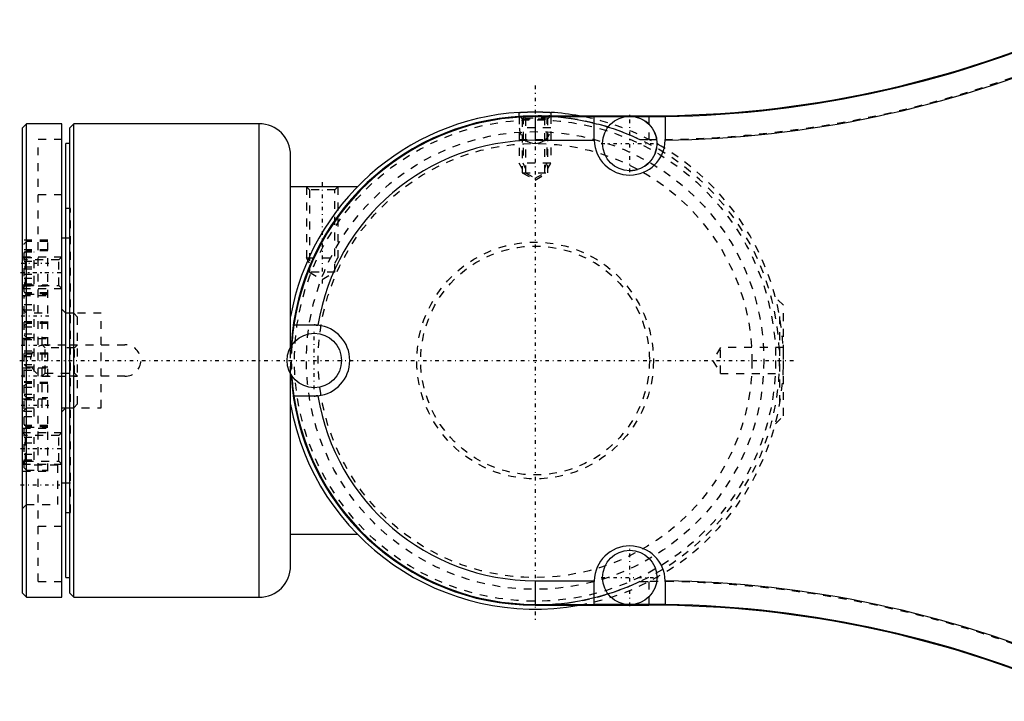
# Model space of a CAD drawing. Extents: x -415 to 216, y -1 to 641.
# Tile 4 of 9: x -415 to -291, y 527 to 613. Entities that reach past the tile are written whole.
import ezdxf

# ---------------------------------------------------------------- set-up
doc = ezdxf.new("R2010")
doc.units = 0
doc.linetypes.add('CENTER', pattern=[1.5, 0.45, -0.5, 0.05, -0.5])
doc.linetypes.add('DASHED', pattern=[2, 1, -1])
for name, color, linetype in [('AM_0', 7, 'CONTINUOUS'), ('AM_3', 7, 'DASHED'), ('AM_7', 7, 'CENTER')]:
    doc.layers.add(name, color=color, linetype=linetype)

msp = doc.modelspace()

# ---------------------------------------------------------------- linework, layer by layer
at = {"layer": 'AM_0', "color": 7, "linetype": 'CONTINUOUS'}
for p, q in [((-352, 600.94), (-352, 601.44)), ((-350, 601), (-350, 597.9)), ((-350, 601), (-335.57, 601)), ((-350, 600.9), (-342.5, 600.9)), ((-348, 601.44), (-348, 601)), ((-342.5, 597.9), (-342.5, 600.91)), ((-342.5, 600.91), (-338.54, 600.91)), ((-337.46, 600.91), (-335.57, 600.91)), ((-335.57, 600.91), (-335.57, 601)), ((-333.5, 600.92), (-333.5, 597.92)), ((-414.5, 600), (-415, 599.5)), ((-415, 540.5), (-415, 599.5)), ((-410, 600), (-414.5, 600)), ((-414.5, 540), (-414.5, 600)), ((-410, 540), (-410, 600)), ((-408.5, 600), (-409, 599.5)), ((-409, 540.5), (-409, 599.5)), ((-385, 600), (-408.5, 600)), ((-408.5, 540), (-408.5, 600)), ((-385, 540), (-385, 600)), ((-409, 597.5), (-409.5, 597.5)), ((-409.5, 542.5), (-409.5, 597.5)), ((-350, 597.9), (-342.5, 597.9)), ((-381, 571.71), (-381, 596)), ((-372.54, 592), (-381, 592)), ((-409.5, 585.5), (-410, 585.5)), ((-380.58, 574.5), (-378, 574.5)), ((-381, 544), (-381, 568.29)), ((-378, 565.5), (-380.58, 565.5)), ((-410, 563.5), (-409.5, 564)), ((-410, 554.5), (-409.5, 554.5)), ((-381, 548), (-372.54, 548)), ((-409.5, 542.5), (-409, 542.5)), ((-350, 542.1), (-350, 539)), ((-350, 542.1), (-342.5, 542.1)), ((-342.5, 539.09), (-342.5, 542.1)), ((-333.5, 542.08), (-333.5, 539.08)), ((-415, 540.5), (-414.5, 540)), ((-414.5, 540), (-410, 540)), ((-409, 540.5), (-408.5, 540)), ((-408.5, 540), (-385, 540)), ((-350, 539.1), (-342.5, 539.1)), ((-350, 539), (-335.57, 539)), ((-338.54, 539.09), (-342.5, 539.09)), ((-335.57, 539.09), (-337.46, 539.09)), ((-335.57, 539), (-335.57, 539.09))]:
    msp.add_line(p, q, dxfattribs=at)
for points in [[(-352, 601.44, 0), (-352, 601.44, 0), (-352, 601.44, 0), (-352, 601.44, 0), (-351.99, 601.44, 0), (-351.99, 601.44, 0), (-351.98, 601.44, 0), (-351.98, 601.44, 0), (-351.97, 601.44, 0), (-351.95, 601.44, 0), (-351.94, 601.44, 0), (-351.93, 601.44, 0), (-351.93, 601.44, 0), (-351.91, 601.44, 0), (-351.89, 601.44, 0), (-351.87, 601.44, 0), (-351.85, 601.45, 0), (-351.82, 601.45, 0), (-351.81, 601.45, 0), (-351.8, 601.45, 0), (-351.77, 601.45, 0), (-351.74, 601.45, 0), (-351.73, 601.45, 0), (-351.71, 601.45, 0), (-351.68, 601.45, 0), (-351.65, 601.46, 0), (-351.63, 601.46, 0), (-351.62, 601.46, 0), (-351.58, 601.46, 0), (-351.55, 601.46, 0), (-351.51, 601.46, 0), (-351.47, 601.47, 0), (-351.43, 601.47, 0), (-351.41, 601.47, 0), (-351.39, 601.47, 0), (-351.35, 601.47, 0), (-351.31, 601.47, 0), (-351.27, 601.47, 0), (-351.22, 601.48, 0), (-351.18, 601.48, 0), (-351.15, 601.48, 0), (-351.13, 601.48, 0), (-351.08, 601.48, 0), (-351.03, 601.48, 0), (-350.98, 601.48, 0), (-350.93, 601.49, 0), (-350.87, 601.49, 0), (-350.85, 601.49, 0), (-350.82, 601.49, 0), (-350.77, 601.49, 0), (-350.71, 601.49, 0), (-350.65, 601.49, 0), (-350.6, 601.49, 0), (-350.54, 601.5, 0), (-350.51, 601.5, 0), (-350.48, 601.5, 0), (-350.43, 601.5, 0), (-350.37, 601.5, 0), (-350.31, 601.5, 0), (-350.26, 601.5, 0), (-350.2, 601.5, 0), (-350.17, 601.5, 0), (-350.14, 601.5, 0), (-350.08, 601.5, 0), (-350.03, 601.5, 0), (-350, 601.5, 0), (-349.97, 601.5, 0), (-349.92, 601.5, 0), (-349.86, 601.5, 0), (-349.83, 601.5, 0), (-349.8, 601.5, 0), (-349.74, 601.5, 0), (-349.69, 601.5, 0), (-349.63, 601.5, 0), (-349.57, 601.5, 0), (-349.52, 601.5, 0), (-349.49, 601.5, 0), (-349.46, 601.5, 0), (-349.4, 601.49, 0), (-349.35, 601.49, 0), (-349.29, 601.49, 0), (-349.23, 601.49, 0), (-349.18, 601.49, 0), (-349.15, 601.49, 0), (-349.13, 601.49, 0), (-349.07, 601.49, 0), (-349.02, 601.48, 0), (-348.97, 601.48, 0), (-348.92, 601.48, 0), (-348.87, 601.48, 0), (-348.85, 601.48, 0), (-348.82, 601.48, 0), (-348.78, 601.48, 0), (-348.73, 601.47, 0), (-348.69, 601.47, 0), (-348.65, 601.47, 0), (-348.61, 601.47, 0), (-348.59, 601.47, 0), (-348.57, 601.47, 0), (-348.53, 601.47, 0), (-348.49, 601.46, 0), (-348.45, 601.46, 0), (-348.42, 601.46, 0), (-348.38, 601.46, 0), (-348.37, 601.46, 0), (-348.35, 601.46, 0), (-348.32, 601.45, 0), (-348.29, 601.45, 0), (-348.27, 601.45, 0), (-348.26, 601.45, 0), (-348.23, 601.45, 0), (-348.2, 601.45, 0), (-348.19, 601.45, 0), (-348.18, 601.45, 0), (-348.15, 601.45, 0), (-348.13, 601.44, 0), (-348.11, 601.44, 0), (-348.09, 601.44, 0), (-348.07, 601.44, 0), (-348.07, 601.44, 0), (-348.06, 601.44, 0), (-348.05, 601.44, 0), (-348.03, 601.44, 0), (-348.02, 601.44, 0), (-348.02, 601.44, 0), (-348.01, 601.44, 0), (-348.01, 601.44, 0), (-348, 601.44, 0), (-348, 601.44, 0), (-348, 601.44, 0), (-348, 601.44, 0)], [(-351.47, 600.97, 0), (-351.47, 600.97, 0), (-351.47, 600.97, 0), (-351.46, 600.97, 0), (-351.46, 600.97, 0), (-351.46, 600.97, 0), (-351.46, 600.97, 0), (-351.46, 600.97, 0), (-351.46, 600.97, 0), (-351.46, 600.97, 0), (-351.45, 600.97, 0), (-351.45, 600.97, 0), (-351.45, 600.97, 0), (-351.45, 600.97, 0), (-351.45, 600.97, 0), (-351.44, 600.97, 0), (-351.44, 600.97, 0), (-351.43, 600.97, 0), (-351.43, 600.97, 0), (-351.43, 600.97, 0), (-351.43, 600.97, 0), (-351.42, 600.97, 0), (-351.42, 600.97, 0), (-351.41, 600.97, 0), (-351.41, 600.97, 0), (-351.4, 600.97, 0), (-351.4, 600.97, 0), (-351.4, 600.97, 0), (-351.39, 600.97, 0), (-351.38, 600.97, 0), (-351.38, 600.97, 0), (-351.37, 600.97, 0), (-351.36, 600.97, 0), (-351.36, 600.97, 0), (-351.35, 600.97, 0), (-351.34, 600.97, 0), (-351.33, 600.97, 0), (-351.33, 600.97, 0), (-351.32, 600.97, 0), (-351.31, 600.97, 0), (-351.3, 600.97, 0), (-351.3, 600.97, 0), (-351.29, 600.97, 0), (-351.28, 600.97, 0), (-351.27, 600.97, 0), (-351.25, 600.97, 0), (-351.24, 600.98, 0), (-351.24, 600.98, 0), (-351.23, 600.98, 0), (-351.22, 600.98, 0), (-351.21, 600.98, 0), (-351.2, 600.98, 0), (-351.18, 600.98, 0), (-351.17, 600.98, 0), (-351.16, 600.98, 0), (-351.16, 600.98, 0), (-351.14, 600.98, 0), (-351.13, 600.98, 0), (-351.12, 600.98, 0), (-351.1, 600.98, 0), (-351.09, 600.98, 0), (-351.08, 600.98, 0), (-351.08, 600.98, 0), (-351.06, 600.98, 0), (-351.05, 600.98, 0), (-351.04, 600.98, 0), (-351.03, 600.98, 0), (-351.02, 600.98, 0), (-351, 600.98, 0), (-351, 600.98, 0), (-350.99, 600.98, 0), (-350.97, 600.98, 0), (-350.96, 600.99, 0), (-350.94, 600.99, 0), (-350.93, 600.99, 0), (-350.91, 600.99, 0), (-350.9, 600.99, 0), (-350.89, 600.99, 0), (-350.88, 600.99, 0), (-350.86, 600.99, 0), (-350.84, 600.99, 0), (-350.82, 600.99, 0), (-350.81, 600.99, 0), (-350.8, 600.99, 0), (-350.79, 600.99, 0), (-350.77, 600.99, 0), (-350.75, 600.99, 0), (-350.73, 600.99, 0), (-350.71, 600.99, 0), (-350.69, 600.99, 0), (-350.68, 600.99, 0), (-350.67, 600.99, 0), (-350.65, 600.99, 0), (-350.64, 600.99, 0), (-350.62, 600.99, 0), (-350.6, 600.99, 0), (-350.58, 600.99, 0), (-350.57, 600.99, 0), (-350.56, 601, 0), (-350.54, 601, 0), (-350.51, 601, 0), (-350.49, 601, 0), (-350.47, 601, 0), (-350.45, 601, 0), (-350.44, 601, 0), (-350.43, 601, 0), (-350.41, 601, 0), (-350.39, 601, 0), (-350.38, 601, 0), (-350.37, 601, 0), (-350.35, 601, 0), (-350.33, 601, 0), (-350.32, 601, 0), (-350.31, 601, 0), (-350.28, 601, 0), (-350.26, 601, 0), (-350.24, 601, 0), (-350.22, 601, 0), (-350.2, 601, 0), (-350.19, 601, 0), (-350.18, 601, 0), (-350.16, 601, 0), (-350.14, 601, 0), (-350.12, 601, 0), (-350.09, 601, 0), (-350.07, 601, 0), (-350.06, 601, 0), (-350.05, 601, 0), (-350.03, 601, 0), (-350.01, 601, 0), (-350, 601, 0)], [(-378, 574.5, 0), (-377.92, 574.5, 0), (-377.77, 574.49, 0), (-377.62, 574.48, 0), (-377.54, 574.48, 0)], [(-377.54, 565.52, 0), (-377.62, 565.52, 0), (-377.77, 565.51, 0), (-377.92, 565.5, 0), (-378, 565.5, 0)]]:
    msp.add_polyline3d(points, dxfattribs=at)
for centre in [(-338, 597.5), (-378, 570), (-338, 542.5)]:
    msp.add_circle(centre, 3.45, dxfattribs=at)
for centre, radius, start, end in [((-335.57, 736.89), 135.89, 270, 294.4478), ((-335.57, 736.89), 135.99, 270.8722, 294.4288), ((-335.57, 736.89), 138.99, 270.8531, 293.0763), ((-350, 570), 31.5, 93.6403, 169.7778), ((-350, 570), 31, 90, 176.6863), ((-350, 570), 30.9, 90, 171.6264), ((-350, 570), 31.5, 79.7778, 86.3597), ((-335.57, 736.89), 135.98, 270, 270.8722), ((-385, 596), 4, 0, 90), ((-350, 570), 27.9, 90, 170.7681), ((-350, 599.5), 2, 232.0662, 307.9338), ((-338, 598), 4.5, 181.2199, 358.9763), ((-350, 570), 30.91, 171.6282, 176.3821), ((-378, 570), 4.5, 275.8319, 84.1681), ((-350, 570), 31, 183.3137, 270), ((-350, 570), 30.91, 183.6179, 188.3718), ((-350, 570), 31.5, 190.2222, 280.2222), ((-350, 570), 30.9, 188.3736, 270), ((-350, 570), 27.9, 189.2319, 270), ((-338, 542), 4.5, 1.0237, 178.7801), ((-385, 544), 4, 270, 0), ((-335.57, 403.11), 138.99, 66.9237, 89.1469), ((-335.57, 403.11), 135.98, 89.1278, 90), ((-335.57, 403.11), 135.89, 65.5522, 90), ((-335.57, 403.11), 135.99, 65.5712, 89.1278)]:
    msp.add_arc(centre, radius, start, end, dxfattribs=at)
at = {"layer": 'AM_3', "color": 6, "linetype": 'DASHED'}
for p, q in [((-352, 600.94), (-352, 595)), ((-351.94, 600.94), (-351.62, 600.62)), ((-351.62, 600.62), (-351.62, 593.8)), ((-351.62, 600.62), (-348.38, 600.62)), ((-351.5, 600.96), (-351.5, 595)), ((-351.47, 600.97), (-351.23, 600.73)), ((-351.23, 600.73), (-351.23, 593.8)), ((-351.23, 600.73), (-348.77, 600.73)), ((-348.77, 600.73), (-348.5, 601)), ((-348.77, 593.8), (-348.77, 600.73)), ((-348.5, 601), (-348.5, 595)), ((-348.38, 600.62), (-348, 601)), ((-348.38, 593.8), (-348.38, 600.62)), ((-348, 601), (-348, 600.94)), ((-348, 601), (-348, 595)), ((-338.54, 600.91), (-337.46, 600.91)), ((-335.57, 600.91), (-335.57, 598)), ((-348, 599.5), (-352, 599.5)), ((-410, 598), (-413, 598)), ((-413, 542), (-413, 598)), ((-352, 598), (-348, 598)), ((-336.7, 598), (-335.57, 598)), ((-348, 595), (-352, 595)), ((-351.62, 594.34), (-352, 595)), ((-351.23, 594.34), (-351.5, 595)), ((-348.77, 594.34), (-348.5, 595)), ((-348.38, 594.34), (-348, 595)), ((-351.62, 593.8), (-350, 592.86)), ((-351.62, 593.8), (-348.38, 593.8)), ((-351.23, 593.8), (-350, 593.09)), ((-350, 592.86), (-348.38, 593.8)), ((-350, 593.09), (-348.77, 593.8)), ((-379, 592), (-378.62, 591.62)), ((-379, 592), (-379, 583)), ((-375.38, 591.62), (-375, 592)), ((-375, 592), (-375, 583)), ((-410, 591), (-413, 591)), ((-378.62, 591.62), (-378.62, 581.2)), ((-375.38, 591.62), (-378.62, 591.62)), ((-375.38, 581.2), (-375.38, 591.62)), ((-408.9, 589.25), (-409.5, 589.25)), ((-408.9, 550.75), (-408.9, 589.25)), ((-411.8, 585.25), (-415, 585.25)), ((-414.5, 585.1), (-414.8, 584.8)), ((-414.8, 578.69), (-414.8, 584.8)), ((-411.8, 585.1), (-414.5, 585.1)), ((-411.8, 555.96), (-411.8, 585.25)), ((-408.9, 585.5), (-409.5, 585.5)), ((-411.8, 584.04), (-415, 584.04)), ((-414.62, 582.76), (-415, 583.14)), ((-415, 583.14), (-410, 583.14)), ((-414.5, 583.89), (-414.8, 583.59)), ((-414.8, 583.78), (-413.5, 583.78)), ((-414.8, 583.07), (-413.5, 583.07)), ((-411.8, 583.89), (-414.5, 583.89)), ((-413.5, 579.71), (-413.5, 583.78)), ((-410, 583.14), (-410.38, 582.76)), ((-414.8, 582.58), (-413.5, 582.58)), ((-414.8, 581.86), (-413.5, 581.86)), ((-410.38, 582.76), (-414.62, 582.76)), ((-414.62, 579.52), (-414.62, 582.76)), ((-410.38, 579.52), (-410.38, 582.76)), ((-378.62, 582.34), (-379, 583)), ((-379, 583), (-375, 583)), ((-375.38, 582.34), (-375, 583)), ((-414.8, 581.63), (-413.5, 581.63)), ((-414.8, 580.92), (-413.5, 580.92)), ((-378.62, 581.2), (-377, 580.26)), ((-375.38, 581.2), (-378.62, 581.2)), ((-377, 580.26), (-375.38, 581.2)), ((-415, 579.14), (-414.62, 579.52)), ((-415, 579.45), (-411.8, 579.45)), ((-414.8, 580.43), (-413.5, 580.43)), ((-414.8, 579.9), (-414.5, 579.6)), ((-414.8, 579.71), (-413.5, 579.71)), ((-414.62, 579.52), (-410.38, 579.52)), ((-414.5, 579.6), (-411.8, 579.6)), ((-410.38, 579.52), (-410, 579.14)), ((-415, 579.14), (-410, 579.14)), ((-411.8, 578.58), (-415, 578.58)), ((-415, 578.24), (-411.8, 578.24)), ((-414.8, 578.69), (-414.5, 578.39)), ((-414.5, 578.43), (-414.8, 578.13)), ((-414.8, 561.87), (-414.8, 578.13)), ((-411.8, 578.43), (-414.5, 578.43)), ((-414.5, 578.39), (-411.8, 578.39)), ((-318.5, 577), (-319.54, 578.04)), ((-414.8, 577.11), (-413.5, 577.11)), ((-413.5, 574.25), (-413.5, 577.11)), ((-318.5, 563), (-318.5, 577)), ((-414.5, 576), (-415, 576.5)), ((-414.8, 576.4), (-413.5, 576.4)), ((-412.5, 576), (-414.5, 576)), ((-412.5, 564), (-412.5, 576)), ((-409.5, 576), (-410, 576.5)), ((-408.5, 576), (-410, 576)), ((-405, 576), (-409.5, 576)), ((-408, 575.5), (-408.5, 576)), ((-405, 564), (-405, 576)), ((-319, 575.59), (-319, 564.41)), ((-411.8, 574.85), (-415, 574.85)), ((-414.8, 574.96), (-413.5, 574.96)), ((-414.5, 574.7), (-414.8, 574.4)), ((-411.8, 574.7), (-414.5, 574.7)), ((-408, 564.5), (-408, 575.5)), ((-414.8, 574.25), (-413.5, 574.25)), ((-414.8, 573.38), (-413.5, 573.38)), ((-414.8, 573.23), (-414.5, 572.93)), ((-413.5, 570.52), (-413.5, 573.38)), ((-415, 572.78), (-411.8, 572.78)), ((-414.8, 572.67), (-413.5, 572.67)), ((-414.5, 572.93), (-411.8, 572.93)), ((-412.12, 571.62), (-412.5, 572)), ((-412.5, 572), (-408, 572)), ((-409, 572), (-402, 572)), ((-408, 572), (-408.38, 571.62)), ((-380.85, 571.95), (-380.86, 571.92)), ((-411.8, 570.95), (-415, 570.95)), ((-414.8, 571.24), (-413.5, 571.24)), ((-414.5, 570.8), (-414.8, 570.5)), ((-411.8, 570.8), (-414.5, 570.8)), ((-408.38, 571.62), (-412.12, 571.62)), ((-412.12, 568.38), (-412.12, 571.62)), ((-408.38, 568.38), (-408.38, 571.62)), ((-381, 568.29), (-381, 571.71)), ((-326.5, 571.65), (-327.49, 570)), ((-318.5, 571.65), (-326.5, 571.65)), ((-326.5, 568.35), (-326.5, 571.65)), ((-414.8, 570.52), (-413.5, 570.52)), ((-414.8, 569.5), (-414.5, 569.2)), ((-414.8, 569.48), (-413.5, 569.48)), ((-413.5, 566.62), (-413.5, 569.48)), ((-327.49, 570), (-326.5, 568.35)), ((-415, 569.05), (-411.8, 569.05)), ((-414.8, 568.76), (-413.5, 568.76)), ((-414.5, 569.2), (-411.8, 569.2)), ((-412.5, 568), (-412.12, 568.38)), ((-412.12, 568.38), (-408.38, 568.38)), ((-408.38, 568.38), (-408, 568)), ((-380.86, 568.08), (-380.85, 568.05)), ((-326.5, 568.35), (-318.5, 568.35)), ((-411.8, 567.22), (-415, 567.22)), ((-414.8, 567.33), (-413.5, 567.33)), ((-414.5, 567.07), (-414.8, 566.77)), ((-411.8, 567.07), (-414.5, 567.07)), ((-412.5, 568), (-408, 568)), ((-402, 568), (-409, 568)), ((-414.8, 566.62), (-413.5, 566.62)), ((-414.8, 565.75), (-413.5, 565.75)), ((-414.8, 565.6), (-414.5, 565.3)), ((-413.5, 562.89), (-413.5, 565.75)), ((-415, 565.15), (-411.8, 565.15)), ((-414.8, 565.04), (-413.5, 565.04)), ((-414.5, 565.3), (-411.8, 565.3)), ((-408.5, 564), (-408, 564.5)), ((-415, 563.5), (-414.5, 564)), ((-414.8, 563.6), (-413.5, 563.6)), ((-414.5, 564), (-412.5, 564)), ((-410, 564), (-408.5, 564)), ((-409.5, 564), (-405, 564)), ((-414.8, 562.89), (-413.5, 562.89)), ((-414.8, 561.87), (-414.5, 561.57)), ((-319.54, 561.96), (-318.5, 563)), ((-411.8, 561.76), (-415, 561.76)), ((-415, 561.42), (-411.8, 561.42)), ((-414.62, 560.48), (-415, 560.86)), ((-415, 560.86), (-410, 560.86)), ((-414.5, 561.61), (-414.8, 561.31)), ((-414.8, 556.41), (-414.8, 561.31)), ((-411.8, 561.61), (-414.5, 561.61)), ((-414.5, 561.57), (-411.8, 561.57)), ((-410, 560.86), (-410.38, 560.48)), ((-414.8, 560.29), (-413.5, 560.29)), ((-414.8, 559.57), (-413.5, 559.57)), ((-410.38, 560.48), (-414.62, 560.48)), ((-414.62, 557.24), (-414.62, 560.48)), ((-413.5, 557.42), (-413.5, 560.29)), ((-410.38, 557.24), (-410.38, 560.48)), ((-414.8, 558.14), (-413.5, 558.14)), ((-414.5, 556.75), (-415, 557.25)), ((-415, 556.86), (-414.62, 557.24)), ((-415, 556.86), (-410, 556.86)), ((-414.8, 557.42), (-413.5, 557.42)), ((-414.62, 557.24), (-410.38, 557.24)), ((-410.38, 557.24), (-410, 556.86)), ((-415, 555.96), (-411.8, 555.96)), ((-414.8, 556.41), (-414.5, 556.11)), ((-410.5, 556.75), (-414.5, 556.75)), ((-414.5, 556.11), (-411.8, 556.11)), ((-410.5, 551.75), (-410.5, 556.75)), ((-409.5, 554.5), (-408.9, 554.5)), ((-415, 551.25), (-414.5, 551.75)), ((-414.5, 551.75), (-410.5, 551.75)), ((-409.5, 550.75), (-408.9, 550.75)), ((-413, 549), (-410, 549)), ((-413, 542), (-410, 542)), ((-336.7, 542), (-335.57, 542)), ((-335.57, 542), (-335.57, 539.09)), ((-337.46, 539.09), (-338.54, 539.09))]:
    msp.add_line(p, q, dxfattribs=at)
for points in [[(-351.94, 600.94, 0), (-351.94, 600.94, 0), (-351.94, 600.94, 0), (-351.94, 600.94, 0), (-351.94, 600.94, 0), (-351.94, 600.94, 0), (-351.94, 600.94, 0), (-351.93, 600.94, 0), (-351.93, 600.94, 0), (-351.93, 600.94, 0), (-351.93, 600.94, 0), (-351.92, 600.94, 0), (-351.92, 600.94, 0), (-351.92, 600.94, 0), (-351.91, 600.94, 0), (-351.91, 600.94, 0), (-351.9, 600.94, 0), (-351.9, 600.94, 0), (-351.9, 600.94, 0), (-351.89, 600.94, 0), (-351.89, 600.94, 0), (-351.88, 600.94, 0), (-351.88, 600.94, 0), (-351.87, 600.94, 0), (-351.86, 600.94, 0), (-351.86, 600.94, 0), (-351.85, 600.94, 0), (-351.85, 600.94, 0), (-351.84, 600.95, 0), (-351.83, 600.95, 0), (-351.82, 600.95, 0), (-351.81, 600.95, 0), (-351.8, 600.95, 0), (-351.79, 600.95, 0), (-351.79, 600.95, 0), (-351.78, 600.95, 0), (-351.77, 600.95, 0), (-351.75, 600.95, 0), (-351.74, 600.95, 0), (-351.73, 600.95, 0), (-351.72, 600.95, 0), (-351.72, 600.95, 0), (-351.7, 600.95, 0), (-351.69, 600.95, 0), (-351.68, 600.95, 0), (-351.66, 600.96, 0), (-351.65, 600.96, 0), (-351.64, 600.96, 0), (-351.63, 600.96, 0), (-351.62, 600.96, 0), (-351.6, 600.96, 0), (-351.58, 600.96, 0), (-351.57, 600.96, 0), (-351.55, 600.96, 0), (-351.54, 600.96, 0), (-351.53, 600.96, 0), (-351.52, 600.96, 0), (-351.5, 600.96, 0), (-351.48, 600.96, 0), (-351.46, 600.97, 0), (-351.45, 600.97, 0), (-351.44, 600.97, 0), (-351.43, 600.97, 0), (-351.41, 600.97, 0), (-351.39, 600.97, 0), (-351.38, 600.97, 0), (-351.37, 600.97, 0), (-351.35, 600.97, 0), (-351.33, 600.97, 0), (-351.32, 600.97, 0), (-351.31, 600.97, 0), (-351.29, 600.97, 0), (-351.27, 600.97, 0), (-351.25, 600.97, 0), (-351.23, 600.98, 0), (-351.21, 600.98, 0), (-351.19, 600.98, 0), (-351.18, 600.98, 0), (-351.16, 600.98, 0), (-351.14, 600.98, 0), (-351.12, 600.98, 0), (-351.09, 600.98, 0), (-351.07, 600.98, 0), (-351.06, 600.98, 0), (-351.04, 600.98, 0), (-351.02, 600.98, 0), (-351, 600.98, 0), (-350.97, 600.98, 0), (-350.95, 600.99, 0), (-350.92, 600.99, 0), (-350.91, 600.99, 0), (-350.89, 600.99, 0), (-350.87, 600.99, 0), (-350.84, 600.99, 0), (-350.82, 600.99, 0), (-350.79, 600.99, 0), (-350.76, 600.99, 0), (-350.75, 600.99, 0), (-350.74, 600.99, 0), (-350.71, 600.99, 0), (-350.68, 600.99, 0), (-350.66, 600.99, 0), (-350.63, 600.99, 0), (-350.6, 600.99, 0), (-350.59, 600.99, 0), (-350.57, 600.99, 0), (-350.55, 601, 0), (-350.52, 601, 0), (-350.5, 601, 0), (-350.49, 601, 0), (-350.46, 601, 0), (-350.43, 601, 0), (-350.42, 601, 0), (-350.41, 601, 0), (-350.38, 601, 0), (-350.35, 601, 0), (-350.32, 601, 0), (-350.29, 601, 0), (-350.27, 601, 0), (-350.25, 601, 0), (-350.24, 601, 0), (-350.21, 601, 0), (-350.18, 601, 0), (-350.15, 601, 0), (-350.12, 601, 0), (-350.1, 601, 0), (-350.08, 601, 0), (-350.07, 601, 0), (-350.04, 601, 0), (-350.01, 601, 0), (-350, 601, 0)], [(-348.04, 600.94, 0), (-348.04, 600.94, 0), (-348.05, 600.95, 0), (-348.06, 600.95, 0), (-348.06, 600.96, 0), (-348.07, 600.96, 0), (-348.08, 600.97, 0), (-348.09, 600.97, 0), (-348.1, 600.98, 0), (-348.11, 600.98, 0), (-348.12, 600.98, 0), (-348.13, 600.99, 0), (-348.13, 600.99, 0), (-348.15, 600.99, 0), (-348.16, 600.99, 0), (-348.18, 600.99, 0), (-348.19, 601, 0), (-348.21, 601, 0), (-348.22, 601, 0), (-348.22, 601, 0), (-348.24, 601, 0), (-348.26, 601, 0), (-348.27, 601, 0)], [(-348.04, 600.94, 0), (-347.72, 600.92, 0), (-347.07, 600.86, 0), (-346.42, 600.79, 0), (-346.1, 600.75, 0), (-345.77, 600.71, 0), (-345.12, 600.61, 0), (-344.46, 600.5, 0), (-343.82, 600.38, 0), (-343.18, 600.24, 0), (-342.55, 600.09, 0), (-342.24, 600.01, 0), (-341.93, 599.93, 0), (-341.32, 599.76, 0), (-340.73, 599.58, 0), (-340.12, 599.38, 0), (-339.5, 599.17, 0), (-338.88, 598.94, 0), (-338.56, 598.81, 0), (-338.25, 598.69, 0), (-337.62, 598.42, 0), (-337, 598.14, 0), (-336.7, 598, 0)], [(-336.7, 542, 0), (-337.06, 541.83, 0), (-337.79, 541.51, 0), (-338.52, 541.2, 0), (-338.89, 541.06, 0), (-339.26, 540.92, 0), (-339.99, 540.66, 0), (-340.71, 540.43, 0), (-341.41, 540.21, 0), (-342.12, 540.02, 0), (-342.86, 539.83, 0), (-343.23, 539.75, 0), (-343.6, 539.67, 0), (-344.36, 539.52, 0), (-345.13, 539.39, 0), (-345.89, 539.27, 0), (-346.66, 539.18, 0), (-347.42, 539.11, 0), (-347.8, 539.08, 0), (-348.18, 539.05, 0), (-348.92, 539.02, 0), (-349.64, 539, 0), (-350, 539, 0)]]:
    msp.add_polyline3d(points, dxfattribs=at)
for radius in [30.5, 29, 27.5, 15, 14.5]:
    msp.add_circle((-350, 570), radius, dxfattribs=at)
for centre, radius, start, end in [((-335.57, 736.89), 138.89, 270, 292.9041), ((-350, 570), 31, 270, 90), ((-350, 570), 31.5, 280.2222, 79.7778), ((-338, 597.5), 3.45, 270, 80.9875), ((-350, 599.5), 2, 180, 232.0662), ((-350, 599.5), 2, 307.9338, 0), ((-338, 598), 4.5, 180, 181.2199), ((-338, 598), 4.5, 358.9763, 0), ((-378, 570), 4.5, 84.1681, 90), ((-412, 570), 2, 90, 270), ((-402, 570), 2, 270, 90), ((-350, 570), 31, 176.6863, 183.3137), ((-350, 570), 30.92, 176.4319, 183.5681), ((-350, 570), 30.91, 176.3821, 183.6179), ((-378, 570), 4.5, 270, 275.8319), ((-338, 542), 4.5, 178.7801, 180), ((-335.57, 403.11), 138.89, 67.2374, 90), ((-338, 542), 4.5, 0, 1.0237)]:
    msp.add_arc(centre, radius, start, end, dxfattribs=at)
at = {"layer": 'AM_7', "color": 4, "linetype": 'CENTER'}
for p, q in [((-350, 604.85), (-350, 536.93)), ((-338, 593.88), (-338, 601.12)), ((-341.62, 597.5), (-334.38, 597.5)), ((-377, 592.59), (-377, 579.68)), ((-415.16, 582.35), (-411.64, 582.35)), ((-415.25, 581.14), (-409.75, 581.14)), ((-415.16, 581.14), (-411.64, 581.14)), ((-415.16, 575.68), (-411.64, 575.68)), ((-378, 566.38), (-378, 573.62)), ((-415.16, 571.95), (-411.64, 571.95)), ((-415.35, 570), (-316.93, 570)), ((-415.16, 568.05), (-411.64, 568.05)), ((-415.16, 564.32), (-411.64, 564.32)), ((-415.25, 558.86), (-409.75, 558.86)), ((-415.16, 558.86), (-411.64, 558.86)), ((-415.23, 554.25), (-410.27, 554.25)), ((-338, 538.88), (-338, 546.12)), ((-341.62, 542.5), (-334.38, 542.5))]:
    msp.add_line(p, q, dxfattribs=at)

doc.saveas('drawing.dxf')
